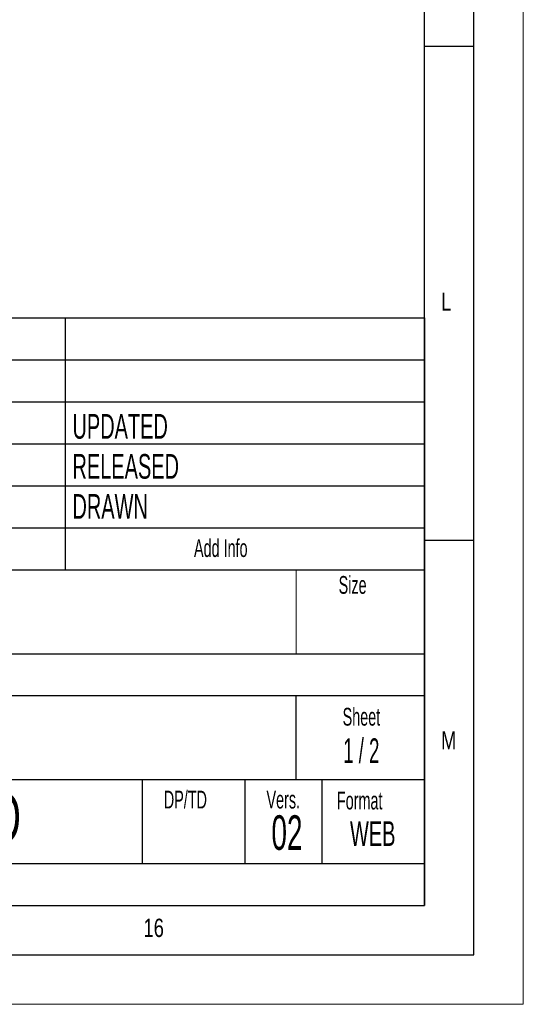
# Model space of a CAD drawing. Header units: millimetres. Extents: x 0 to 1737, y 0 to 594.
# Tile 9 of 45: x 790 to 841, y 0 to 100. Entities that reach past the tile are written whole.
import ezdxf

# ---------------------------------------------------------------- set-up
doc = ezdxf.new("R2010")
doc.units = ezdxf.units.MM
doc.layers.add('FORMAT', color=7, linetype='Continuous')
doc.styles.add('SLDTEXTSTYLE0', font='TXT', dxfattribs={"width": 0.75})
doc.styles.add('SLDTEXTSTYLE1', font='TXT', dxfattribs={"width": 0.605})
doc.styles.add('SLDTEXTSTYLE2', font='TXT', dxfattribs={"width": 0.563})

msp = doc.modelspace()

# ---------------------------------------------------------------- linework, layer by layer
at = {"color": 7, "linetype": 'Continuous', "lineweight": 18}
for p, q in [((841.000004, 0.00001), (841.000004, 594.00001)), ((0.000004, 0.00001), (841.000004, 0.00001))]:
    msp.add_line(p, q, dxfattribs=at)
at = {"layer": 'FORMAT'}
for p, q in [((836.000004, 5.00001), (836.000004, 589.00001)), ((831.000004, 10.00001), (831.000004, 584.00001)), ((831, 97), (836, 97)), ((646.400004, 69.50001), (831.000004, 69.50001)), ((646.400004, 69.50001), (831.000004, 69.50001)), ((646.400004, 69.50001), (831.000004, 69.50001)), ((794.600004, 69.50001), (794.600004, 44.00001)), ((831.000004, 69.50001), (831.000004, 10.00001)), ((646.400004, 65.25001), (831.000004, 65.25001)), ((646.400004, 65.25001), (831.000004, 65.25001)), ((646.400004, 61.00001), (831.000004, 61.00001)), ((646.400004, 56.75001), (831.000004, 56.75001)), ((646.400004, 52.50001), (831.000004, 52.50001)), ((646.400004, 48.25001), (831.000004, 48.25001)), ((831, 47), (836, 47)), ((646.400004, 44.00001), (831.000004, 44.00001)), ((646.400004, 35.50001), (831.000004, 35.50001)), ((724.400004, 31.25001), (831.000004, 31.25001)), ((818.000004, 22.75001), (818.000004, 31.25001)), ((724.400004, 22.75001), (831.000004, 22.75001)), ((802.400004, 22.75001), (802.400004, 14.25001)), ((812.800004, 22.75001), (812.800004, 14.25001)), ((820.600004, 22.75001), (820.600004, 14.25001)), ((724.400004, 14.25001), (831.000004, 14.25001)), ((20.000004, 10.00001), (831.000004, 10.00001)), ((646.400004, 10.00001), (831.000004, 10.00001)), ((15.000004, 5.00001), (836.000004, 5.00001))]:
    msp.add_line(p, q, dxfattribs=at)
at = {"layer": 'FORMAT', "lineweight": 18}
msp.add_line((818.000004, 35.50001), (818.000004, 44.00001), dxfattribs=at)

# ---------------------------------------------------------------- texts
at = {"layer": 'FORMAT'}
for s, insert, char_height, attachment_point, style in [('L', (832.666652, 72.065467), 1.852083, 1, 'SLDTEXTSTYLE0'), ('UPDATED', (795.330257, 59.765163), 2.5, 1, 'SLDTEXTSTYLE1'), ('RELEASED', (795.330257, 55.711933), 2.5, 1, 'SLDTEXTSTYLE1'), ('DRAWN', (795.330257, 51.658704), 2.5, 1, 'SLDTEXTSTYLE1'), ('Add Info', (807.64114, 47.09218), 1.8, 1, 'SLDTEXTSTYLE1'), ('Size', (822.290998, 43.364301), 1.8, 1, 'SLDTEXTSTYLE1'), ('Sheet', (824.598581, 30.014879), 1.8, 2, 'SLDTEXTSTYLE1'), ('1 / 2', (824.588787, 26.929719), 2.5, 2, 'SLDTEXTSTYLE2'), ('M', (832.666652, 27.653268), 1.852083, 1, 'SLDTEXTSTYLE0'), ('2 MODELS CHARTED', (769.544167, 21.416215), 5, 2, 'SLDTEXTSTYLE1'), ('DP/TD', (804.585513, 21.625571), 1.8, 1, 'SLDTEXTSTYLE1'), ('Vers.', (814.985513, 21.625571), 1.8, 1, 'SLDTEXTSTYLE1'), ('Format', (822.119126, 21.532246), 1.8, 1, 'SLDTEXTSTYLE1'), ('02', (817.059302, 19.136144), 3.5, 2, 'SLDTEXTSTYLE1'), ('WEB', (825.746588, 18.533523), 2.5, 2, 'SLDTEXTSTYLE1'), ('16', (802.525121, 8.668031), 1.8520833, 1, 'SLDTEXTSTYLE0')]:
    msp.add_mtext(s, dxfattribs=dict(at, insert=insert, char_height=char_height, attachment_point=attachment_point, style=style))

doc.saveas('drawing.dxf')
